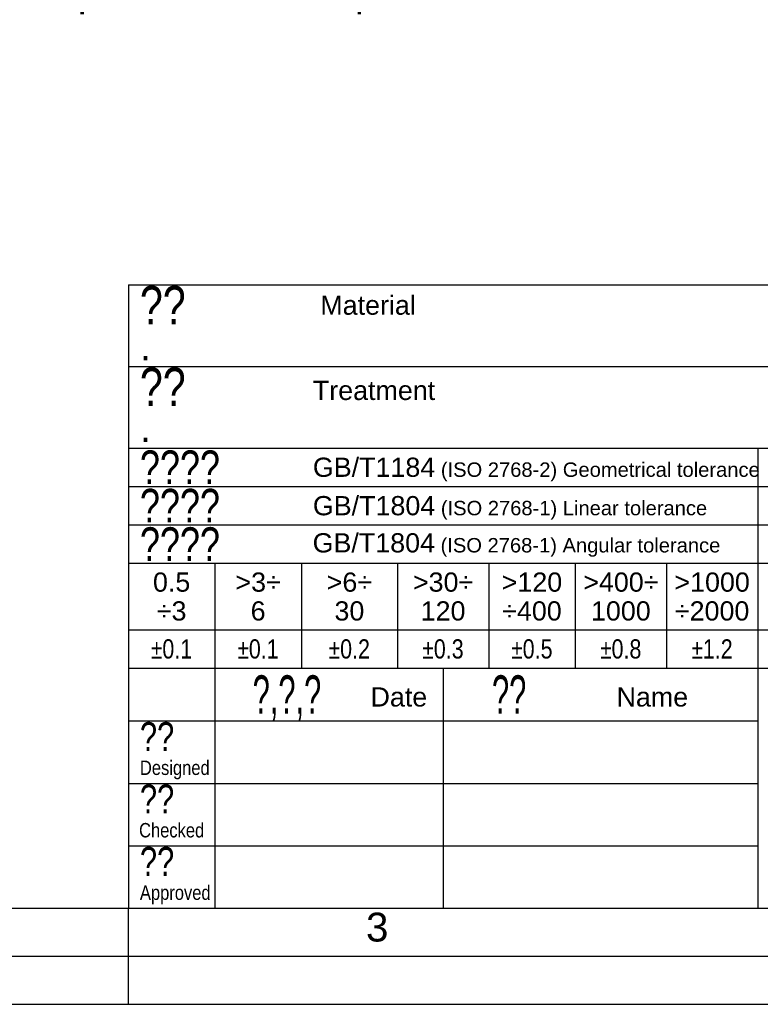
# Model space of a CAD drawing. Header units: millimetres. Extents: x 0 to 868, y 0 to 297.
# Tile 27 of 52: x 224 to 301, y 0 to 103. Entities that reach past the tile are written whole.
import ezdxf

# ---------------------------------------------------------------- set-up
doc = ezdxf.new("R2010")
doc.units = ezdxf.units.MM
doc.header["$LTSCALE"] = 23.1
doc.layers.get('0').update_dxf_attribs({"linetype": 'CONTINUOUS'})
doc.layers.add('DETAIL', color=7, linetype='CONTINUOUS')
doc.styles.get("Standard").update_dxf_attribs({"font": 'arial.ttf'})
doc.styles.add('TEXTSTYLE_1', font='gdt', dxfattribs={"width": 0.8})
doc.styles.add('TEXTSTYLE_10', font='ARIALN.TTF')
doc.styles.add('TEXTSTYLE_2', font='arial.ttf')
doc.styles.add('TEXTSTYLE_3', font='arial.ttf')
doc.styles.add('TEXTSTYLE_5', font='txt', dxfattribs={"width": 0.8})
doc.styles.add('TEXTSTYLE_6', font='txt', dxfattribs={"width": 0.6})
doc.styles.add('TEXTSTYLE_9', font='ARIALN.TTF')

msp = doc.modelspace()

# ---------------------------------------------------------------- linework, layer by layer
at = {"color": 2, "linetype": 'Continuous'}
for p, q in [((235, 74.91189), (410, 74.91189)), ((235, 74.91189), (235, 9.99989)), ((235, 66.41189), (310, 66.41189)), ((235, 57.91189), (410, 57.91189)), ((300.5, 57.91189), (300.5, 9.99989)), ((235, 53.91189), (310, 53.91189)), ((235, 49.91189), (310, 49.91189)), ((235, 45.91189), (341, 45.91189)), ((244, 45.91189), (244, 9.99989)), ((253, 45.91189), (253, 34.99989)), ((263, 45.91189), (263, 34.99989)), ((272.5, 45.91189), (272.5, 34.99989)), ((281.5, 45.91189), (281.5, 34.99989)), ((291, 45.91189), (291, 34.99989)), ((235, 38.99989), (310, 38.99989)), ((235, 34.99989), (410, 34.99989)), ((267.75, 34.99989), (267.75, 9.99989)), ((235, 29.49989), (300.5, 29.49989)), ((235, 22.99989), (300.5, 22.99989)), ((235, 16.49989), (300.5, 16.49989)), ((235, 0), (235, 10)), ((235, 9.99989), (410, 9.99989)), ((20, 5), (415, 5)), ((0, 0), (232.75, 0)), ((237.25, 0), (420, 0))]:
    msp.add_line(p, q, dxfattribs=at)
at = {"color": 7, "linetype": 'Continuous'}
for p, q in [((25, 10), (410, 10)), ((232.75, 0), (237.25, 0))]:
    msp.add_line(p, q, dxfattribs=at)

# ---------------------------------------------------------------- texts
at = {"color": 2, "linetype": 'Continuous', "attachment_point": 1, "line_spacing_factor": 0.9}
for s, insert, char_height, width, style in [('GB/T1804\\H1.5; (ISO 2768-1) Angular tolerance', (254.17258, 49.04173), 2, 42.3921933, 'TEXTSTYLE_3'), ('3', (259.729, 9.53753), 3, 2.330855, 'TEXTSTYLE_2')]:
    msp.add_mtext(s, dxfattribs=dict(at, insert=insert, char_height=char_height, width=width, style=style))
at = {"layer": 'DETAIL', "color": 2, "linetype": 'Continuous', "insert": (226.47291, 106.97489), "char_height": 3, "width": 41.1301115, "attachment_point": 1, "line_spacing_factor": 0.9}
msp.add_mtext('Option "U" : baseplate', dxfattribs=at)
at = {"layer": 'DETAIL', "color": 2, "linetype": 'Continuous', "line_spacing_factor": 0.9}
for s, insert, char_height, width, attachment_point, style in [('??', (236.2, 74.78689), 4, 6.4, 1, 'TEXTSTYLE_5'), (' Material', (254.2, 73.78689), 2, 10.6914498, 1, 'TEXTSTYLE_3'), ('.', (236.2, 70.03689), 3, 1.1598513, 1, 'TEXTSTYLE_2'), ('??', (236.2, 66.28689), 4, 6.4, 1, 'TEXTSTYLE_5'), ('Treatment', (254.2, 64.91189), 2, 12.7137546, 1, 'TEXTSTYLE_3'), ('.', (236.2, 61.53689), 3, 1.1598513, 1, 'TEXTSTYLE_2'), ('????', (236.2, 57.66189), 3.5, 11.2, 1, 'TEXTSTYLE_5'), ('GB/T1184\\H1.5; (ISO 2768-2) Geometrical tolerance', (254.2, 56.91189), 2, 46.4572491, 1, 'TEXTSTYLE_3'), ('????', (236.2, 53.66189), 3.5, 11.2, 1, 'TEXTSTYLE_5'), ('GB/T1804\\H1.5; (ISO 2768-1) Linear tolerance', (254.2, 52.91189), 2, 40.9981413, 1, 'TEXTSTYLE_3'), ('????', (236.2, 49.66189), 3.5, 11.2, 1, 'TEXTSTYLE_5'), ('0.5\\P÷3', (239.5, 44.95589), 2, 3.8810409, 2, 'TEXTSTYLE_3'), ('>3÷\\P6', (248.5, 44.95589), 2, 4.7137546, 2, 'TEXTSTYLE_3'), ('>6÷\\P30', (258, 44.95589), 2, 4.7137546, 2, 'TEXTSTYLE_3'), ('>30÷\\P120', (267.75, 44.95589), 2, 6.267658, 2, 'TEXTSTYLE_3'), ('>120\\P÷400', (277, 44.95589), 2, 6.2899628, 2, 'TEXTSTYLE_3'), ('>400÷\\P1000', (286.25, 44.95589), 2, 7.8215613, 2, 'TEXTSTYLE_3'), ('>1000\\P÷2000', (295.75, 44.95589), 2, 7.8438662, 2, 'TEXTSTYLE_3'), ('{\\Fgdt;`}\\Farial.ttf;0.1', (239.5, 37.99989), 2, 6.2143742, 2, 'TEXTSTYLE_1'), ('{\\Fgdt;`}\\Farial.ttf;0.1', (248.5, 37.99989), 2, 6.2143742, 2, 'TEXTSTYLE_1'), ('{\\Fgdt;`}\\Farial.ttf;0.2', (258, 37.99989), 2, 6.2143742, 2, 'TEXTSTYLE_1'), ('{\\Fgdt;`}\\Farial.ttf;0.3', (267.75, 37.99989), 2, 6.2143742, 2, 'TEXTSTYLE_1'), ('{\\Fgdt;`}\\Farial.ttf;0.5', (277, 37.99989), 2, 6.2143742, 2, 'TEXTSTYLE_1'), ('{\\Fgdt;`}\\Farial.ttf;0.8', (286.25, 37.99989), 2, 6.2143742, 2, 'TEXTSTYLE_1'), ('{\\Fgdt;`}\\Farial.ttf;1.2', (295.75, 37.99989), 2, 6.2143742, 2, 'TEXTSTYLE_1'), ('?,?,?', (251.5, 34.24989), 4, 12, 2, 'TEXTSTYLE_6'), ('??', (274.625, 34.24989), 4, 4.8, 2, 'TEXTSTYLE_6'), ('Date', (260.2, 32.99989), 2, 5.8959108, 1, 'TEXTSTYLE_3'), ('    Name', (282.7, 32.99989), 2, 10.535316, 1, 'TEXTSTYLE_3'), ('??', (236.2, 29.37489), 3, 4.8, 1, 'TEXTSTYLE_5'), ('Designed', (236.2, 25.37489), 1.5, 7.2705224, 1, 'TEXTSTYLE_9'), ('??', (236.2, 22.87489), 3, 4.8, 1, 'TEXTSTYLE_5'), ('Checked', (239.5, 18.87489), 1.5, 6.7947761, 2, 'TEXTSTYLE_10'), ('??', (236.2, 16.37489), 3, 4.8, 1, 'TEXTSTYLE_5'), ('Approved', (236.2, 12.37489), 1.5, 7.3656716, 1, 'TEXTSTYLE_10')]:
    msp.add_mtext(s, dxfattribs=dict(at, insert=insert, char_height=char_height, width=width, attachment_point=attachment_point, style=style))

doc.saveas('drawing.dxf')
